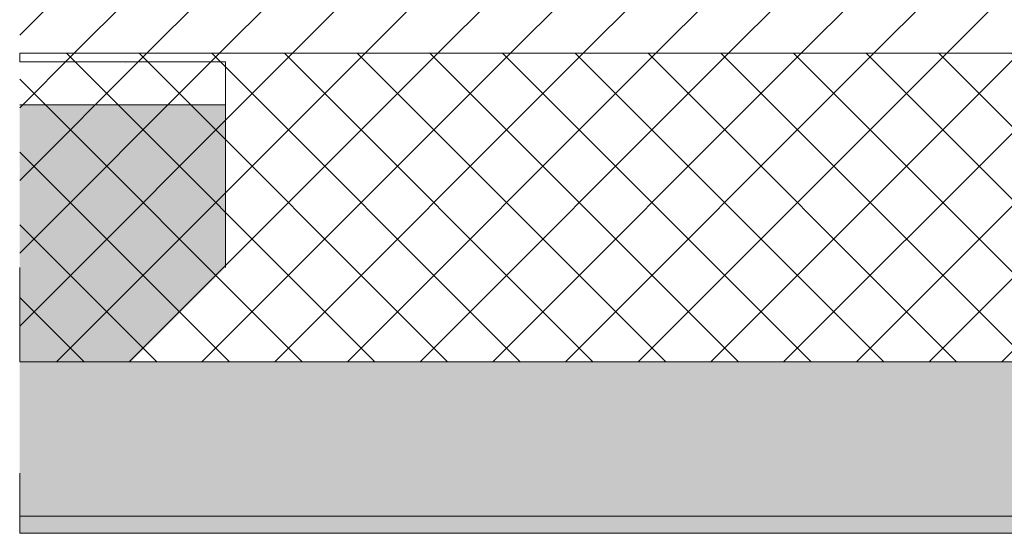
# Model space of a CAD drawing. Header units: millimetres. Extents: x -40968 to 13979, y -19284 to 4746.
# Tile 129 of 256: x -16936 to -16362, y -1699 to -1399. Entities that reach past the tile are written whole.
import ezdxf

# ---------------------------------------------------------------- set-up
doc = ezdxf.new("R2010")
doc.units = ezdxf.units.MM
doc.header["$MEASUREMENT"] = 0
doc.layers.add('12_FAÇ_Façana', color=7, linetype='Continuous')
for name, color, linetype, lineweight, true_color in [('12_FAÇ_Façana_Pluma_Nº__102', 7, 'Continuous', 5, 0xcccccc), ('12_FAÇ_Façana_Pluma_Nº__174', 7, 'Continuous', 13, 0xe4ad2c), ('12_FAÇ_Façana_Pluma_Nº__43', 7, 'Continuous', 5, 0xa4a4a6)]:
    doc.layers.add(name, color=color, linetype=linetype, lineweight=lineweight, true_color=true_color)
doc.layers.add('12_FAÇ_Façana_Pluma_Nº__2', color=8, linetype='Continuous', lineweight=5)
doc.layers.add('12_FAÇ_Façana_Pluma_Nº__7', color=7, linetype='Continuous', lineweight=5)

# ---------------------------------------------------------------- blocks, each defined once
blk = doc.blocks.new('Muro_12_1', base_point=(-16936.43, -1193.98))
at = {"layer": '12_FAÇ_Façana_Pluma_Nº__102', "linetype": 'Continuous', "lineweight": 0, "true_color": 0xe5e5e5}
for points in [[(-16936.43, -1688.98), (-14135.93, -1688.98), (-14135.93, -1598.98), (-16936.43, -1598.98)], [(-16936.43, -1698.98), (-14135.93, -1698.98), (-14135.93, -1688.98), (-16936.43, -1688.98)]]:
    blk.add_hatch(color=254, dxfattribs=at).paths.add_polyline_path(points)
at = {"layer": '12_FAÇ_Façana_Pluma_Nº__174', "linetype": 'Continuous', "lineweight": 13, "true_color": 0xe4ad2c}
h = blk.add_hatch(dxfattribs=at)
h.set_pattern_fill('SATE_Aislamiento_0001', color=42, style=0, pattern_type=2)
h.set_pattern_definition([(45, (0, 0), (-21.213203, 21.213203), []), (135, (0, 0), (21.213203, 21.213203), [])])
h.paths.add_polyline_path([(-16936.43, -1598.98), (-14135.93, -1598.98), (-14135.93, -1418.98), (-16936.43, -1418.98)])
at = {"layer": '12_FAÇ_Façana_Pluma_Nº__2', "linetype": 'Continuous', "lineweight": 5}
h = blk.add_hatch(dxfattribs=at)
h.set_pattern_fill('Ceramic_0001', color=8, style=0, pattern_type=2)
h.set_pattern_definition([(45, (0, 0), (-21.213203, 21.213203), [])])
h.paths.add_polyline_path([(-16936.43, -1418.98), (-14135.93, -1418.98), (-14135.93, -1203.98), (-16936.43, -1203.98)])
at = {"layer": '12_FAÇ_Façana_Pluma_Nº__7', "color": 7, "linetype": 'Continuous', "lineweight": 5}
for p, q in [((-16936.43, -1418.98), (-14135.93, -1418.98)), ((-16936.43, -1598.98), (-14135.93, -1598.98)), ((-16936.43, -1688.98), (-14135.93, -1688.98))]:
    blk.add_line(p, q, dxfattribs=at)
at = {"layer": '12_FAÇ_Façana_Pluma_Nº__7', "color": 7, "linetype": 'Continuous', "lineweight": 5, "flags": 128}
for points in [[(-16936.43, -1418.98), (-16936.43, -1423.98)], [(-16936.43, -1543.98), (-16936.43, -1598.98)], [(-16936.43, -1663.98), (-16936.43, -1698.98)], [(-16936.43, -1698.98), (-14135.93, -1698.98)]]:
    blk.add_lwpolyline(points, dxfattribs=at)
blk = doc.blocks.new('Muro_15_1', base_point=(-18136.43, -1193.98))
at = {"layer": '12_FAÇ_Façana', "linetype": 'Continuous', "lineweight": 0, "true_color": 0x000000}
h = blk.add_hatch(dxfattribs=at)
h.set_pattern_fill('Yeso_0001', color=18, style=0, pattern_type=2)
h.set_pattern_definition([(0, (0, 0), (0, 75), [0, -75])])
h.paths.add_polyline_path([(-16936.43, -1423.98), (-16936.43, -1448.98), (-16816.43, -1448.98), (-16816.43, -1423.98)])
at = {"layer": '12_FAÇ_Façana_Pluma_Nº__102', "linetype": 'Continuous', "lineweight": 0, "true_color": 0xe5e5e5}
blk.add_hatch(color=254, dxfattribs=at).paths.add_polyline_path([(-16816.43, -1543.98), (-16816.43, -1448.98), (-16936.43, -1448.98), (-16936.43, -1663.98)])
at = {"layer": '12_FAÇ_Façana_Pluma_Nº__43', "color": 253, "linetype": 'Continuous', "lineweight": 5, "true_color": 0xa4a4a6}
for p, q in [((-16816.43, -1423.98), (-16936.43, -1423.98)), ((-16816.43, -1448.98), (-16816.43, -1423.98)), ((-16936.43, -1448.98), (-16816.43, -1448.98))]:
    blk.add_line(p, q, dxfattribs=at)
at = {"layer": '12_FAÇ_Façana_Pluma_Nº__7', "color": 7, "linetype": 'Continuous', "lineweight": 5}
blk.add_line((-16816.43, -1543.98), (-16816.43, -1448.98), dxfattribs=at)

msp = doc.modelspace()

# ---------------------------------------------------------------- block references
at = {"layer": '12_FAÇ_Façana', "color": 7, "lineweight": 20}
for name, p in [('Muro_15_1', (-18136.43, -1193.98)), ('Muro_12_1', (-16936.43, -1193.98))]:
    msp.add_blockref(name, p, dxfattribs=at)

doc.saveas('drawing.dxf')
